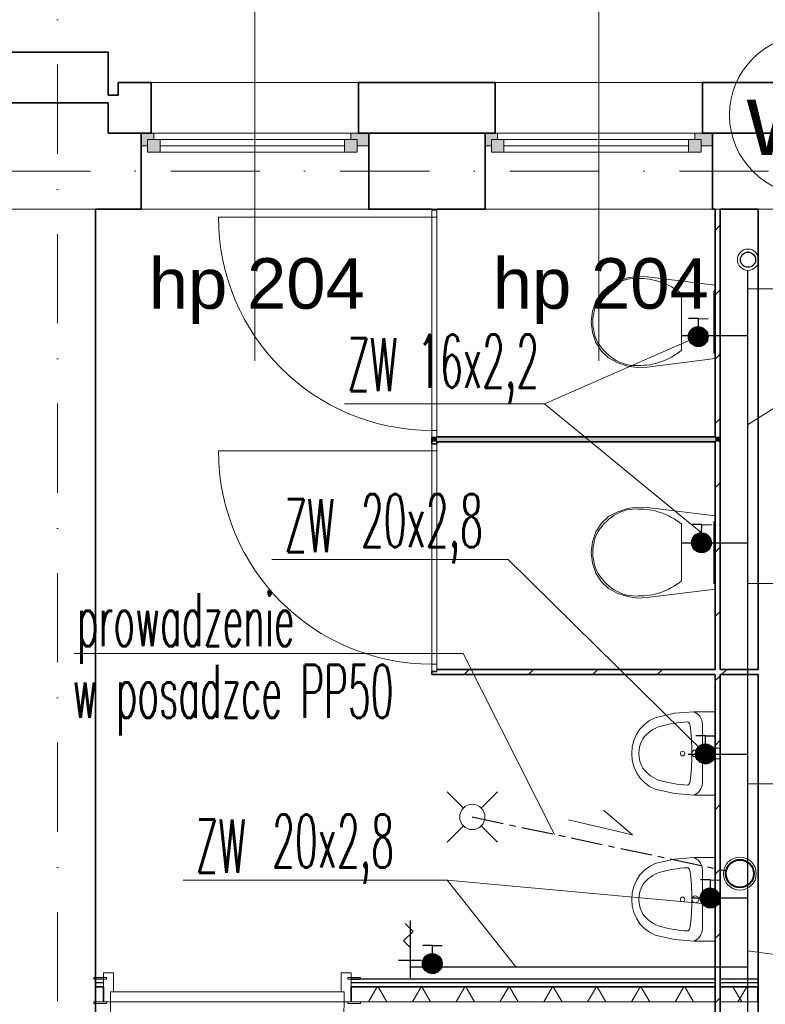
# Model space of a CAD drawing. Header units: millimetres. Extents: x -34676 to 172266, y 39940 to 476087.
# Tile 240 of 256: x 46791 to 49738, y 392596 to 396490. Entities that reach past the tile are written whole.
import ezdxf
from ezdxf.lldxf.tags import DXFTag

# ---------------------------------------------------------------- set-up
doc = ezdxf.new("R2010")
doc.units = ezdxf.units.MM
doc.header["$MEASUREMENT"] = 0
doc.linetypes.add('Kropki i Kreski', pattern=[6.702778, 3.527778, -1.763889, 0, -1.411111])
doc.linetypes.add('MITTE', pattern=[2, 1.25, -0.25, 0.25, -0.25])
for name, color, linetype in [('#IS_ armatura sanitar', 250, 'Continuous'), ('#podkład', 252, 'Continuous'), ('- A - ocieplenie', 7, 'Continuous'), ('2D - Ogólne', 7, 'Continuous'), ('BATERIA', 7, 'Continuous'), ('Drzwi Archicad', 7, 'Continuous'), ('IS_Text_Pion_Wodociag', 7, 'Continuous'), ('Konstrukcja - Siatka mod', 7, 'Continuous'), ('Konstrukcja - Stropy', 7, 'Continuous'), ('Konstrukcja - Ściany działowe', 7, 'Continuous'), ('Konstrukcja - Ściany nośne wew..P', 7, 'Continuous'), ('Konstrukcja - Ściany zewnętrzne', 7, 'Continuous'), ('Okna Archicada', 7, 'Continuous'), ('Wnętrze - Wyposażenie', 7, 'Continuous'), ('Znaczniki okien Archicada', 7, 'Continuous')]:
    doc.layers.add(name, color=color, linetype=linetype)
for name, color, linetype, lineweight in [('#ks', 34, 'Continuous', 30), ('#woda', 4, 'Continuous', 18), ('imp_dach_Nr_pióra__7', 7, 'Continuous', 9)]:
    doc.layers.add(name, color=color, linetype=linetype, lineweight=lineweight)
doc.layers.add('IS_Opisy_działek_Wodociag', color=7, linetype='SOLID', true_color=0x000000)
doc.layers.add('IS_Zimna_woda', color=5, linetype='SOLID', true_color=0x0000ff)
doc.styles.add('ROMANS', font='romans', dxfattribs={"width": 0.6})
doc.styles.get("Standard").update_dxf_attribs({"font": 'arial.ttf'})
doc.styles.add('STYL_AUTOMATYCZNY_1', font='arial.ttf')
tags = doc.linetypes.add('SOLID', pattern=[10, 10, 0]).pattern_tags.tags
tags[6:7] = [DXFTag(74, 4), DXFTag(75, 0), DXFTag(340, '0'), DXFTag(46, 0.0), DXFTag(50, 0.0), DXFTag(44, 0.0), DXFTag(45, 0.0)]
tags[4:5] = [DXFTag(74, 4), DXFTag(75, 0), DXFTag(340, '0'), DXFTag(46, 0.0), DXFTag(50, 0.0), DXFTag(44, 0.0), DXFTag(45, 0.0)]
pattern_1 = [(45, (-208051.03, 672090.37), (-127.27922, 127.27922), [])]
pattern_2 = [(0, (-208051.03, 672090.37), (0, 75), [0, -75])]
pattern_3 = [(45, (-208051.03, 462118.21), (-127.27922, 127.27922), [])]
pattern_4 = [(0, (-208051.03, 462118.21), (0, 75), [0, -75])]

# ---------------------------------------------------------------- blocks, each defined once
blk = doc.blocks.new('uyd')
at = {"layer": 'Konstrukcja - Ściany działowe', "linetype": 'Continuous', "lineweight": 13}
h = blk.add_hatch(dxfattribs=at)
h.set_pattern_fill('Bloczki_ceramiczne_0005', color=252, style=0, pattern_type=2)
h.set_pattern_definition(pattern_3)
h.paths.add_polyline_path([(49167.6, 184890.3), (49167.6, 185790.5), (49147.6, 185790.5), (49147.6, 184890.3)])
for points in [[(48027.6, 184870.3), (48047.6, 184870.3), (48047.6, 184887.1), (48027.6, 184887.1)], [(48047.6, 184870.3), (49147.6, 184870.3), (49147.6, 184890.3), (48047.6, 184890.3)], [(49147.6, 184890.3), (49147.6, 184870.3), (49167.6, 184870.3), (49167.6, 184890.3)]]:
    blk.add_hatch(color=252, dxfattribs=at).paths.add_polyline_path(points)
h = blk.add_hatch(dxfattribs=at)
h.set_pattern_fill('Bloczki_ceramiczne_0005', color=252, style=0, pattern_type=2)
h.set_pattern_definition(pattern_3)
h.paths.add_polyline_path([(49147.6, 184870.3), (49147.6, 183970.1), (49167.6, 183970.1), (49167.6, 184870.3)])
h = blk.add_hatch(dxfattribs=at)
h.set_pattern_fill('Bloczki_ceramiczne_0005', color=252, style=0, pattern_type=2)
h.set_pattern_definition(pattern_3)
h.paths.add_polyline_path([(48047.6, 183950.1), (49317.6, 183950.1), (49317.6, 183970.1), (48047.6, 183970.1)])
h = blk.add_hatch(dxfattribs=at)
h.set_pattern_fill('Bloczki_ceramiczne_0005', color=252, style=0, pattern_type=2)
h.set_pattern_definition(pattern_3)
h.paths.add_polyline_path([(49167.6, 182745.5), (49167.6, 183950.1), (49147.6, 183950.1), (49147.6, 182745.5)])
h = blk.add_hatch(dxfattribs=at)
h.set_pattern_fill('Gips_0005', color=252, style=0, pattern_type=2)
h.set_pattern_definition(pattern_4)
h.paths.add_polyline_path([(46697.6, 182745.5), (46697.6, 182730.5), (46728.6, 182730.5), (46728.6, 182745.5)])
h = blk.add_hatch(dxfattribs=at)
h.set_pattern_fill('Gips_0005', color=252, style=0, pattern_type=2)
h.set_pattern_definition(pattern_4)
h.paths.add_polyline_path([(47708.6, 182745.5), (47708.6, 182730.5), (49147.6, 182730.5), (49147.6, 182745.5)])
h = blk.add_hatch(dxfattribs=at)
h.set_pattern_fill('Bloczki_ceramiczne_0005', color=252, style=0, pattern_type=2)
h.set_pattern_definition(pattern_3)
h.paths.add_polyline_path([(49147.6, 182715.5), (49167.6, 182715.5), (49167.6, 182730.5), (49147.6, 182730.5)])
h = blk.add_hatch(dxfattribs=at)
h.set_pattern_fill('Izolacja_miękka_0005', color=252, style=0, pattern_type=2)
h.set_pattern_definition([(60, (-208051.03, 462118.21), (-129.90381, 75), []), (120, (-208051.03, 462118.21), (129.90381, 75), [])])
h.paths.add_polyline_path([(47708.6, 182715.5), (47708.6, 182655.5), (49147.6, 182655.5), (49147.6, 182715.5)])
h = blk.add_hatch(dxfattribs=at)
h.set_pattern_fill('Bloczki_ceramiczne_0005', color=252, style=0, pattern_type=2)
h.set_pattern_definition(pattern_3)
h.paths.add_polyline_path([(49147.6, 182655.5), (49167.6, 182655.5), (49167.6, 182715.5), (49147.6, 182715.5)])
h = blk.add_hatch(dxfattribs=at)
h.set_pattern_fill('Bloczki_ceramiczne_0005', color=252, style=0, pattern_type=2)
h.set_pattern_definition(pattern_3)
h.paths.add_polyline_path([(49167.6, 180840.5), (49167.6, 182655.5), (49147.6, 182655.5), (49147.6, 180840.5)])
at = {"layer": 'Okna Archicada', "linetype": 'Continuous', "lineweight": 13}
for points in [[(46877.6, 186040.5), (46902.6, 186040.5), (46902.6, 186065.5), (46927.6, 186065.5), (46927.6, 186090.5), (46877.6, 186090.5)], [(47777.6, 186090.5), (47707.6, 186090.5), (47707.6, 186065.5), (47732.6, 186065.5), (47732.6, 186040.5), (47777.6, 186040.5)], [(48237.6, 186040.5), (48262.6, 186040.5), (48262.6, 186065.5), (48287.6, 186065.5), (48287.6, 186090.5), (48237.6, 186090.5)], [(49137.6, 186090.5), (49067.6, 186090.5), (49067.6, 186065.5), (49092.6, 186065.5), (49092.6, 186040.5), (49137.6, 186040.5)], [(46902.6, 186015.5), (46952.6, 186015.5), (46952.6, 186065.5), (46902.6, 186065.5)], [(47732.6, 186065.5), (47682.6, 186065.5), (47682.6, 186015.5), (47732.6, 186015.5)], [(48262.6, 186015.5), (48312.6, 186015.5), (48312.6, 186065.5), (48262.6, 186065.5)], [(49092.6, 186065.5), (49042.6, 186065.5), (49042.6, 186015.5), (49092.6, 186015.5)]]:
    blk.add_hatch(color=252, dxfattribs=at).paths.add_polyline_path(points)
at = {"layer": '- A - ocieplenie', "color": 252, "linetype": 'Continuous', "lineweight": 35, "ltscale": 100}
for p, q in [((46917.6, 186140.5), (46917.6, 186290.5)), ((47737.6, 186140.5), (47737.6, 186290.5)), ((48277.6, 186140.5), (48277.6, 186290.5)), ((49097.6, 186140.5), (49097.6, 186290.5)), ((50017.6, 186290.5), (49097.6, 186290.5)), ((46917.6, 186090.5), (46917.6, 186140.5)), ((47737.6, 186090.5), (47737.6, 186140.5)), ((48277.6, 186090.5), (48277.6, 186140.5)), ((49097.6, 186090.5), (49097.6, 186140.5)), ((49097.6, 186090.5), (50017.6, 186090.5))]:
    blk.add_line(p, q, dxfattribs=at)
at = {"layer": '- A - ocieplenie', "color": 252, "linetype": 'Continuous', "lineweight": 35, "ltscale": 100, "flags": 128}
for points in [[(46747.6, 186410.5), (46347.6, 186410.5)], [(46747.6, 186240.5), (46747.6, 186410.5)], [(46787.6, 186290.5), (46787.6, 186240.5)], [(46917.6, 186290.5), (46787.6, 186290.5)], [(48277.6, 186290.5), (47737.6, 186290.5)], [(46747.6, 186240.5), (46787.6, 186240.5)], [(46347.6, 186210.5), (46747.6, 186210.5)], [(46747.6, 186210.5), (46747.6, 186090.5)], [(46747.6, 186090.5), (46917.6, 186090.5)], [(47737.6, 186090.5), (48277.6, 186090.5)]]:
    blk.add_lwpolyline(points, dxfattribs=at)
at = {"layer": '2D - Ogólne', "color": 252, "linetype": 'Continuous', "lineweight": 13, "ltscale": 100}
blk.add_line((47986.1, 182820.5), (47896.1, 182820.5), dxfattribs=at)
at = {"layer": '2D - Ogólne', "color": 252, "linetype": 'Continuous', "lineweight": 13, "ltscale": 100, "flags": 128}
blk.add_lwpolyline([(47941.1, 182750.5), (47941.1, 182800.5), (47941.1, 182870.5), (47915.2, 182896.3), (47952.9, 182934), (47921.9, 182964.9)], dxfattribs=at)
at = {"layer": 'Drzwi Archicad', "color": 252, "linetype": 'Continuous', "lineweight": 13, "ltscale": 100}
for p, q in [((48047.6, 185787.1), (48027.6, 185787.1)), ((48027.6, 185787.1), (48027.6, 185759.1)), ((48047.6, 185747.1), (48047.6, 185787.1)), ((48027.6, 185759.1), (47183.6, 185759.1)), ((48027.6, 185759.1), (48047.6, 185759.1)), ((48027.6, 184915.1), (48027.6, 185759.1)), ((48027.6, 185759.1), (48047.6, 185759.1)), ((48047.6, 185759.1), (48047.6, 185747.1)), ((48047.6, 185759.1), (48047.6, 184915.1)), ((48047.6, 184915.1), (48027.6, 184915.1)), ((48027.6, 184915.1), (48027.6, 184887.1)), ((48047.6, 184915.1), (48027.6, 184915.1)), ((48047.6, 184927.1), (48047.6, 184915.1)), ((48047.6, 184887.1), (48047.6, 184927.1)), ((48027.6, 184887.1), (48047.6, 184887.1)), ((48027.6, 184834.5), (47183.6, 184834.5)), ((48047.6, 184862.5), (48027.6, 184862.5)), ((48027.6, 184862.5), (48027.6, 184834.5)), ((48027.6, 184834.5), (48047.6, 184834.5)), ((48027.6, 183990.5), (48027.6, 184834.5)), ((48027.6, 184834.5), (48047.6, 184834.5)), ((48047.6, 184822.5), (48047.6, 184862.5)), ((48047.6, 184834.5), (48047.6, 184822.5)), ((48047.6, 184834.5), (48047.6, 183990.5)), ((48047.6, 183990.5), (48027.6, 183990.5)), ((48027.6, 183990.5), (48027.6, 183962.5)), ((48047.6, 183990.5), (48027.6, 183990.5)), ((48047.6, 184002.5), (48047.6, 183990.5)), ((48047.6, 183962.5), (48047.6, 184002.5)), ((48027.6, 183962.5), (48047.6, 183962.5)), ((46728.6, 182770.5), (46728.6, 182655.5)), ((46768.6, 182770.5), (46728.6, 182770.5)), ((46768.6, 182695.5), (46768.6, 182770.5)), ((47668.6, 182770.5), (47668.6, 182695.5)), ((47708.6, 182770.5), (47668.6, 182770.5)), ((47708.6, 182655.5), (47708.6, 182770.5)), ((46691.6, 182745.5), (46691.6, 182751.5)), ((46691.6, 182751.5), (46741.6, 182751.5)), ((46741.6, 182745.5), (46691.6, 182745.5)), ((46728.6, 182730.5), (46728.6, 182745.5)), ((46728.6, 182730.5), (46728.6, 182745.5)), ((46728.6, 182715.5), (46728.6, 182730.5)), ((46728.6, 182715.5), (46728.6, 182730.5)), ((46741.6, 182751.5), (46741.6, 182745.5)), ((47695.6, 182751.5), (47745.6, 182751.5)), ((47695.6, 182745.5), (47695.6, 182751.5)), ((47745.6, 182745.5), (47695.6, 182745.5)), ((47708.6, 182730.5), (47708.6, 182745.5)), ((47708.6, 182730.5), (47708.6, 182745.5)), ((47708.6, 182715.5), (47708.6, 182730.5)), ((47708.6, 182715.5), (47708.6, 182730.5)), ((47745.6, 182751.5), (47745.6, 182745.5)), ((46756.6, 182655.5), (46756.6, 182695.5)), ((46756.6, 182695.5), (46768.6, 182695.5)), ((46756.6, 182655.5), (46756.6, 182695.5)), ((46756.6, 182695.5), (47680.6, 182695.5)), ((47668.6, 182695.5), (47680.6, 182695.5)), ((47680.6, 182695.5), (47680.6, 182655.5)), ((47680.6, 182695.5), (47680.6, 182655.5)), ((46691.6, 182649.5), (46691.6, 182655.5)), ((46691.6, 182655.5), (46741.6, 182655.5)), ((46728.6, 182655.5), (46691.6, 182655.5)), ((46728.6, 182655.5), (46691.6, 182655.5)), ((46728.6, 182655.5), (46756.6, 182655.5)), ((46741.6, 182655.5), (46741.6, 182649.5)), ((46756.6, 182655.5), (46756.6, 181731.5)), ((47680.6, 182655.5), (46756.6, 182655.5)), ((47680.6, 182655.5), (47708.6, 182655.5)), ((47695.6, 182655.5), (47745.6, 182655.5)), ((47695.6, 182649.5), (47695.6, 182655.5)), ((47708.6, 182655.5), (47745.6, 182655.5)), ((47708.6, 182655.5), (47745.6, 182655.5)), ((47745.6, 182655.5), (47745.6, 182649.5)), ((46741.6, 182649.5), (46691.6, 182649.5)), ((47745.6, 182649.5), (47695.6, 182649.5))]:
    blk.add_line(p, q, dxfattribs=at)
at = {"layer": 'Drzwi Archicad', "color": 252, "linetype": 'Continuous', "lineweight": 35, "ltscale": 100}
for p, q in [((48027.6, 185787.1), (48047.6, 185787.1)), ((48027.6, 185787.1), (48047.6, 185787.1)), ((48027.6, 184887.1), (48047.6, 184887.1)), ((48027.6, 184887.1), (48047.6, 184887.1)), ((48027.6, 184862.5), (48047.6, 184862.5)), ((48027.6, 184862.5), (48047.6, 184862.5)), ((48027.6, 183962.5), (48047.6, 183962.5)), ((48027.6, 183962.5), (48047.6, 183962.5)), ((46728.6, 182655.5), (46728.6, 182715.5)), ((46728.6, 182655.5), (46728.6, 182715.5)), ((47708.6, 182655.5), (47708.6, 182715.5)), ((47708.6, 182655.5), (47708.6, 182715.5))]:
    blk.add_line(p, q, dxfattribs=at)
at = {"layer": 'Drzwi Archicad', "color": 252, "linetype": 'Continuous', "lineweight": 25, "ltscale": 100}
for p, q in [((46728.6, 182745.5), (46691.6, 182745.5)), ((46728.6, 182745.5), (46691.6, 182745.5)), ((47708.6, 182745.5), (47745.6, 182745.5)), ((47708.6, 182745.5), (47745.6, 182745.5))]:
    blk.add_line(p, q, dxfattribs=at)
at = {"layer": 'Drzwi Archicad', "color": 252, "linetype": 'Continuous', "lineweight": 13, "ltscale": 100}
for centre, radius, start, end in [((48027.6, 185759.1), 844, 180, 270), ((48027.6, 184834.5), 844, 180, 270), ((46756.6, 182655.5), 924, 270, 0)]:
    blk.add_arc(centre, radius, start, end, dxfattribs=at)
at = {"layer": 'Konstrukcja - Siatka mod', "color": 252, "linetype": 'Kropki i Kreski', "lineweight": 13, "ltscale": 100}
for p, q in [((46547.6, 171931.6), (46547.6, 188896.4)), ((20180, 185940.5), (49624.6, 185940.5))]:
    blk.add_line(p, q, dxfattribs=at)
at = {"layer": 'Konstrukcja - Stropy', "color": 252, "linetype": 'Continuous', "lineweight": 13, "ltscale": 100}
blk.add_line((49667.6, 185790.5), (22627.6, 185790.5), dxfattribs=at)
at = {"layer": 'Konstrukcja - Ściany działowe', "color": 252, "linetype": 'Continuous', "lineweight": 35, "ltscale": 100}
for p, q in [((48027.6, 185787.1), (48047.6, 185787.1)), ((48027.6, 184887.1), (48047.6, 184887.1)), ((48027.6, 184887.1), (48027.6, 184870.3)), ((49167.6, 184870.3), (49167.6, 184890.3)), ((48027.6, 184862.5), (48047.6, 184862.5)), ((48027.6, 183962.5), (48047.6, 183962.5)), ((49317.6, 183970.1), (49167.6, 183970.1)), ((49167.6, 183950.1), (49317.6, 183950.1)), ((49147.6, 182745.5), (49147.6, 182730.5)), ((49147.6, 182745.5), (49147.6, 182730.5)), ((49147.6, 182730.5), (49147.6, 182715.5)), ((49147.6, 182730.5), (49147.6, 182715.5)), ((49167.6, 182730.5), (49167.6, 182745.5)), ((49167.6, 182730.5), (49167.6, 182745.5)), ((49167.6, 182715.5), (49167.6, 182730.5)), ((49167.6, 182715.5), (49167.6, 182730.5)), ((46728.6, 182715.5), (46697.6, 182715.5)), ((46728.6, 182655.5), (46728.6, 182715.5)), ((49147.6, 182715.5), (47708.6, 182715.5)), ((47708.6, 182655.5), (47708.6, 182715.5)), ((49147.6, 182715.5), (49147.6, 182655.5)), ((49147.6, 182715.5), (49147.6, 182655.5)), ((49167.6, 182655.5), (49167.6, 182715.5)), ((49316.5, 182715.5), (49167.6, 182715.5)), ((49167.6, 182655.5), (49167.6, 182715.5)), ((49316.5, 182715.5), (49316.5, 182655.5))]:
    blk.add_line(p, q, dxfattribs=at)
at = {"layer": 'Konstrukcja - Ściany działowe', "color": 252, "linetype": 'Continuous', "lineweight": 25, "ltscale": 100}
for p, q in [((46728.6, 182745.5), (46691.6, 182745.5)), ((46728.6, 182730.5), (46697.6, 182730.5)), ((47708.6, 182745.5), (47745.6, 182745.5)), ((49147.6, 182730.5), (47708.6, 182730.5)), ((49316.5, 182745.5), (49167.6, 182745.5)), ((49316.5, 182730.5), (49167.6, 182730.5))]:
    blk.add_line(p, q, dxfattribs=at)
at = {"layer": 'Konstrukcja - Ściany działowe', "color": 252, "linetype": 'Continuous', "lineweight": 13, "ltscale": 100}
for p, q in [((46728.6, 182730.5), (46728.6, 182745.5)), ((46728.6, 182715.5), (46728.6, 182730.5)), ((47708.6, 182730.5), (47708.6, 182745.5)), ((47708.6, 182715.5), (47708.6, 182730.5)), ((49316.5, 182745.5), (49316.5, 182730.5)), ((49316.5, 182730.5), (49316.5, 182715.5)), ((46728.6, 182655.5), (46691.6, 182655.5)), ((47708.6, 182655.5), (47745.6, 182655.5)), ((49167.6, 182655.5), (49316.5, 182655.5))]:
    blk.add_line(p, q, dxfattribs=at)
at = {"layer": 'Konstrukcja - Ściany działowe', "color": 252, "linetype": 'Continuous', "lineweight": 13}
for p, q in [((49199, 182743.2), (49199, 182743.2)), ((49274, 182743.2), (49274, 182743.2)), ((49252.5, 182655.5), (49217.8, 182715.5)), ((49237.8, 182655.5), (49272.4, 182715.5))]:
    blk.add_line(p, q, dxfattribs=at)
at = {"layer": 'Konstrukcja - Ściany działowe', "color": 252, "linetype": 'Continuous', "lineweight": 35, "ltscale": 100, "flags": 128}
for points in [[(48027.6, 185790.5), (48027.6, 185787.1)], [(48047.6, 185787.1), (48047.6, 185790.5)], [(49147.6, 185790.5), (49147.6, 184890.3)], [(49167.6, 183970.1), (49167.6, 185790.5)], [(48027.6, 184887.1), (48027.6, 184862.5)], [(49147.6, 184890.3), (48047.6, 184890.3)], [(48047.6, 184862.5), (48047.6, 184870.3)], [(48047.6, 184870.3), (49147.6, 184870.3)], [(49147.6, 184870.3), (49147.6, 183970.1)], [(48027.6, 183962.5), (48027.6, 183950.1)], [(48027.6, 183950.1), (48047.6, 183950.1)], [(49147.6, 183970.1), (48047.6, 183970.1)], [(48047.6, 183950.1), (49147.6, 183950.1)], [(49147.6, 183950.1), (49147.6, 182745.5)], [(49167.6, 182745.5), (49167.6, 183950.1)], [(46697.6, 182715.5), (46697.6, 182655.5)], [(49147.6, 182655.5), (49147.6, 180840.5)], [(49167.6, 180840.5), (49167.6, 182655.5)]]:
    blk.add_lwpolyline(points, dxfattribs=at)
at = {"layer": 'Konstrukcja - Ściany działowe', "color": 252, "linetype": 'Continuous', "lineweight": 25, "ltscale": 100, "flags": 128}
for points in [[(46728.6, 182745.5), (46697.6, 182745.5)], [(49147.6, 182745.5), (47708.6, 182745.5)]]:
    blk.add_lwpolyline(points, dxfattribs=at)
at = {"layer": 'Konstrukcja - Ściany działowe', "color": 252, "linetype": 'Continuous', "lineweight": 13, "ltscale": 100, "flags": 128}
for points in [[(46697.6, 182745.5), (46697.6, 182730.5)], [(46697.6, 182730.5), (46697.6, 182715.5)], [(46697.6, 182655.5), (46728.6, 182655.5)], [(47708.6, 182655.5), (49147.6, 182655.5)]]:
    blk.add_lwpolyline(points, dxfattribs=at)
at = {"layer": 'Konstrukcja - Ściany nośne wew..P', "color": 252, "linetype": 'Continuous', "lineweight": 35, "ltscale": 100, "flags": 128}
blk.add_lwpolyline([(46697.6, 180840.5), (46697.6, 185790.5)], dxfattribs=at)
at = {"layer": 'Konstrukcja - Ściany zewnętrzne', "color": 252, "linetype": 'Continuous', "lineweight": 35, "ltscale": 100}
for p, q in [((46877.6, 186090.5), (46877.6, 186040.5)), ((47777.6, 186090.5), (47777.6, 186040.5)), ((48237.6, 186090.5), (48237.6, 186040.5)), ((49137.6, 186090.5), (49137.6, 186040.5)), ((49317.6, 186090.5), (49137.6, 186090.5)), ((49417.6, 186090.5), (49317.6, 186090.5)), ((46877.6, 186040.5), (46877.6, 185790.5)), ((47777.6, 186040.5), (47777.6, 185790.5)), ((48237.6, 186040.5), (48237.6, 185790.5)), ((49137.6, 186040.5), (49137.6, 185790.5)), ((49167.6, 185790.5), (49317.6, 185790.5)), ((49317.6, 185790.5), (49317.6, 183970.1)), ((49317.6, 183950.1), (49317.6, 180840.5))]:
    blk.add_line(p, q, dxfattribs=at)
at = {"layer": 'Konstrukcja - Ściany zewnętrzne', "color": 252, "linetype": 'Continuous', "lineweight": 13, "ltscale": 100, "flags": 128}
blk.add_lwpolyline([(46747.6, 186090.5), (46747.6, 186210.5), (46347.6, 186210.5), (46347.6, 186090.5)], dxfattribs=at)
at = {"layer": 'Konstrukcja - Ściany zewnętrzne', "color": 252, "linetype": 'Continuous', "lineweight": 35, "ltscale": 100, "flags": 128}
for points in [[(46877.6, 186090.5), (46747.6, 186090.5)], [(48237.6, 186090.5), (47777.6, 186090.5)], [(46697.6, 185790.5), (46877.6, 185790.5)], [(47777.6, 185790.5), (48027.6, 185790.5)], [(48047.6, 185790.5), (48237.6, 185790.5)], [(49137.6, 185790.5), (49147.6, 185790.5)]]:
    blk.add_lwpolyline(points, dxfattribs=at)
at = {"layer": 'Okna Archicada', "color": 252, "linetype": 'Continuous', "lineweight": 13, "ltscale": 100}
for p, q in [((47737.6, 186290.5), (46917.6, 186290.5)), ((49097.6, 186290.5), (48277.6, 186290.5)), ((47737.6, 186090.5), (46917.6, 186090.5)), ((47707.6, 186090.5), (46927.6, 186090.5)), ((49097.6, 186090.5), (48277.6, 186090.5)), ((49067.6, 186090.5), (48287.6, 186090.5)), ((46952.6, 186015.5), (47682.6, 186015.5)), ((48312.6, 186015.5), (49042.6, 186015.5))]:
    blk.add_line(p, q, dxfattribs=at)
at = {"layer": 'Okna Archicada', "color": 252, "linetype": 'Continuous', "lineweight": 35, "ltscale": 100}
for p, q in [((46917.6, 186140.5), (46917.6, 186290.5)), ((47737.6, 186140.5), (47737.6, 186290.5)), ((48277.6, 186140.5), (48277.6, 186290.5)), ((49097.6, 186140.5), (49097.6, 186290.5)), ((46917.6, 186090.5), (46917.6, 186140.5)), ((47737.6, 186090.5), (47737.6, 186140.5)), ((48277.6, 186090.5), (48277.6, 186140.5)), ((49097.6, 186090.5), (49097.6, 186140.5)), ((46877.6, 186090.5), (46877.6, 186040.5)), ((46877.6, 186090.5), (46877.6, 186040.5)), ((47777.6, 186090.5), (47777.6, 186040.5)), ((47777.6, 186090.5), (47777.6, 186040.5)), ((48237.6, 186090.5), (48237.6, 186040.5)), ((48237.6, 186090.5), (48237.6, 186040.5)), ((49137.6, 186090.5), (49137.6, 186040.5)), ((49137.6, 186090.5), (49137.6, 186040.5)), ((46877.6, 186040.5), (46877.6, 185790.5)), ((47777.6, 186040.5), (47777.6, 185790.5)), ((48237.6, 186040.5), (48237.6, 185790.5)), ((49137.6, 186040.5), (49137.6, 185790.5))]:
    blk.add_line(p, q, dxfattribs=at)
at = {"layer": 'Okna Archicada', "color": 252, "linetype": 'Continuous', "lineweight": 18, "ltscale": 100}
for p, q in [((46877.6, 186090.5), (47777.6, 186090.5)), ((48237.6, 186090.5), (49137.6, 186090.5)), ((46877.6, 185790.5), (47777.6, 185790.5)), ((48237.6, 185790.5), (49137.6, 185790.5))]:
    blk.add_line(p, q, dxfattribs=at)
at = {"layer": 'Okna Archicada', "color": 252, "linetype": 'Continuous', "lineweight": 20, "ltscale": 100}
for p, q in [((46927.6, 186090.5), (46877.6, 186090.5)), ((46927.6, 186065.5), (46927.6, 186090.5)), ((47777.6, 186090.5), (47707.6, 186090.5)), ((47707.6, 186090.5), (47707.6, 186065.5)), ((48287.6, 186090.5), (48237.6, 186090.5)), ((48287.6, 186065.5), (48287.6, 186090.5)), ((49137.6, 186090.5), (49067.6, 186090.5)), ((49067.6, 186090.5), (49067.6, 186065.5)), ((46877.6, 186040.5), (46902.6, 186040.5)), ((46902.6, 186040.5), (46902.6, 186065.5)), ((46902.6, 186065.5), (46927.6, 186065.5)), ((46952.6, 186065.5), (46902.6, 186065.5)), ((46902.6, 186065.5), (46902.6, 186015.5)), ((46952.6, 186015.5), (46952.6, 186065.5)), ((47682.6, 186065.5), (46952.6, 186065.5)), ((46952.6, 186040.5), (47682.6, 186040.5)), ((47732.6, 186065.5), (47682.6, 186065.5)), ((47682.6, 186065.5), (47682.6, 186015.5)), ((47707.6, 186065.5), (47732.6, 186065.5)), ((47732.6, 186065.5), (47732.6, 186040.5)), ((47732.6, 186015.5), (47732.6, 186065.5)), ((47732.6, 186040.5), (47777.6, 186040.5)), ((48237.6, 186040.5), (48262.6, 186040.5)), ((48262.6, 186040.5), (48262.6, 186065.5)), ((48262.6, 186065.5), (48287.6, 186065.5)), ((48312.6, 186065.5), (48262.6, 186065.5)), ((48262.6, 186065.5), (48262.6, 186015.5)), ((48312.6, 186015.5), (48312.6, 186065.5)), ((49042.6, 186065.5), (48312.6, 186065.5)), ((48312.6, 186040.5), (49042.6, 186040.5)), ((49092.6, 186065.5), (49042.6, 186065.5)), ((49042.6, 186065.5), (49042.6, 186015.5)), ((49067.6, 186065.5), (49092.6, 186065.5)), ((49092.6, 186065.5), (49092.6, 186040.5)), ((49092.6, 186015.5), (49092.6, 186065.5)), ((49092.6, 186040.5), (49137.6, 186040.5)), ((46902.6, 186015.5), (46952.6, 186015.5)), ((46952.6, 186015.5), (47682.6, 186015.5)), ((47682.6, 186015.5), (47732.6, 186015.5)), ((48262.6, 186015.5), (48312.6, 186015.5)), ((48312.6, 186015.5), (49042.6, 186015.5)), ((49042.6, 186015.5), (49092.6, 186015.5))]:
    blk.add_line(p, q, dxfattribs=at)
at = {"layer": 'Wnętrze - Wyposażenie', "color": 252, "linetype": 'Continuous', "lineweight": 13, "ltscale": 100}
for p, q in [((49015.1, 185456.1), (49015.1, 185344.1)), ((49015.1, 185344.1), (49015.1, 185232)), ((49015.1, 184544.4), (49015.1, 184432.4)), ((49015.1, 184432.4), (49015.1, 184320.3)), ((49097.4, 183522.8), (49097.4, 183752.7)), ((48152.1, 183421.9), (48087.4, 183486.6)), ((48222.8, 183421.9), (48287.4, 183486.6)), ((48152.1, 183351.2), (48087.4, 183286.6)), ((48222.8, 183351.2), (48287.4, 183286.6)), ((49097.4, 182946), (49097.4, 183175.9))]:
    blk.add_line(p, q, dxfattribs=at)
at = {"layer": 'Wnętrze - Wyposażenie', "color": 252, "linetype": 'Continuous', "lineweight": 13, "ltscale": 100, "flags": 128}
for points in [[(48800.4, 185169.8), (48762.3, 185182.6), (48726.4, 185202.1), (48697.9, 185228.5), (48676.1, 185262.5), (48662.3, 185301.9), (48657.6, 185344.1), (48662.3, 185386.3), (48676.1, 185425.7), (48697.9, 185459.7), (48726.4, 185486), (48762.3, 185505.6), (48800.4, 185518.4), (48839.7, 185524), (48879.3, 185522.4), (49147.6, 185489.1), (49147.6, 185199.1), (48879.3, 185165.8), (48839.7, 185164.2)], [(49147.6, 185467.1), (49147.6, 185221.1), (49142.6, 185221.1), (49142.6, 185467.1)], [(48800.4, 184258.1), (48762.3, 184270.9), (48726.4, 184290.4), (48697.9, 184316.8), (48676.1, 184350.8), (48662.3, 184390.2), (48657.6, 184432.4), (48662.3, 184474.6), (48676.1, 184514), (48697.9, 184548), (48726.4, 184574.3), (48762.3, 184593.9), (48800.4, 184606.7), (48839.7, 184612.3), (48879.3, 184610.7), (49147.6, 184577.4), (49147.6, 184287.4), (48879.3, 184254.1), (48839.7, 184252.5)], [(49147.6, 184555.4), (49147.6, 184309.4), (49142.6, 184309.4), (49142.6, 184555.4)], [(48909.8, 183496.6), (48986.4, 183478.8), (49064.6, 183472.7), (49147.6, 183472.7), (49147.6, 183802.7), (49064.6, 183802.7), (48986.4, 183796.7), (48909.8, 183778.8), (48887.6, 183767.8), (48867.6, 183752.8), (48850.3, 183734.3), (48836.3, 183712.9), (48826, 183689.1), (48819.7, 183663.8), (48817.6, 183637.7), (48819.7, 183611.7), (48826, 183586.4), (48836.3, 183562.6), (48850.3, 183541.2), (48867.6, 183522.7), (48887.6, 183507.7)], [(49147.6, 183658.7), (49147.6, 183616.7), (49167.6, 183616.7), (49167.6, 183658.7)], [(48909.8, 182919.8), (48986.4, 182901.9), (49064.6, 182895.9), (49147.6, 182895.9), (49147.6, 183225.9), (49064.6, 183225.9), (48986.4, 183219.9), (48909.8, 183202), (48887.6, 183191), (48867.6, 183176), (48850.3, 183157.5), (48836.3, 183136), (48826, 183112.3), (48819.7, 183087), (48817.6, 183060.9), (48819.7, 183034.8), (48826, 183009.5), (48836.3, 182985.8), (48850.3, 182964.4), (48867.6, 182945.9), (48887.6, 182930.9)], [(49147.6, 183081.9), (49147.6, 183039.9), (49167.6, 183039.9), (49167.6, 183081.9)]]:
    blk.add_lwpolyline(points, close=True, dxfattribs=at)
for points in [[(49069.1, 183624.2, 1), (49069.1, 183651.2, 1)], [(48237.4, 183386.6, 1), (48137.4, 183386.6, 1)], [(49069.1, 183047.4, 1), (49069.1, 183074.4, 1)]]:
    blk.add_lwpolyline(points, format="xyb", close=True, dxfattribs=at)
at = {"layer": 'Wnętrze - Wyposażenie', "color": 252, "linetype": 'Continuous', "lineweight": 13, "ltscale": 100}
for centre, major_axis, ratio, start_param, end_param in [((48831.9, 185252.1), (0, 264.2), 0.744822, 6.227458, 7.128046), ((48850.5, 185078.6), (0, 437.4), 0.744822, 5.753783, 6.306803), ((48770.3, 185343.3), (0, 142.5), 0.744822, 0.938292, 1.564935), ((48770.3, 185344.9), (0, 142.5), 0.744822, 1.576657, 2.203301), ((48831.9, 185436.1), (0, 264.2), 0.744822, 2.296735, 3.197324), ((48850.5, 185609.6), (0, 437.4), 0.744822, 3.117977, 3.670997), ((48831.9, 184340.4), (0, 264.2), 0.744822, 6.227458, 7.128046), ((48850.5, 184166.9), (0, 437.4), 0.744822, 5.753783, 6.306803), ((48770.3, 184431.6), (0, 142.5), 0.744822, 0.938292, 1.564935), ((48770.3, 184433.2), (0, 142.5), 0.744822, 1.576657, 2.203301), ((48831.9, 184524.4), (0, 264.2), 0.744822, 2.296735, 3.197324), ((48850.5, 184697.9), (0, 437.4), 0.744822, 3.117977, 3.670997), ((49049.7, 183752.7), (0, 51.3), 0.93164, 4.712389, 6.061397), ((48966.3, 183608.2), (0, 142.3), 0.93164, 0.281267, 0.907188), ((49064.1, 183197.8), (0, 565.8), 0.93164, 0.051883, 0.258047), ((49035.7, 183749.6), (0, 13.3), 0.93164, 4.895254, 6.197388), ((48304.6, 183637.7), (0, 806), 0.93164, 4.570129, 4.854649), ((48945, 183637.7), (0, 106.5), 0.93164, 0.993922, 2.14767), ((48966.3, 183667.3), (0, 142.3), 0.93164, 2.234405, 2.860325), ((49064.1, 184077.7), (0, 565.8), 0.93164, 2.883545, 3.089709), ((49035.7, 183525.9), (0, 13.3), 0.93164, 3.22739, 4.529524), ((49049.7, 183522.8), (0, 51.3), 0.93164, 3.363381, 4.712389), ((49049.7, 183175.9), (0, 51.3), 0.93164, 4.712389, 6.061397), ((48966.3, 183031.3), (0, 142.3), 0.93164, 0.281267, 0.907188), ((49064.1, 182621), (0, 565.8), 0.93164, 0.051883, 0.258047), ((49035.7, 183172.8), (0, 13.3), 0.93164, 4.895254, 6.197388), ((48304.6, 183060.9), (0, 806), 0.93164, 4.570129, 4.854649), ((48945, 183060.9), (0, 106.5), 0.93164, 0.993922, 2.14767), ((48966.3, 183090.5), (0, 142.3), 0.93164, 2.234405, 2.860325), ((49064.1, 183500.9), (0, 565.8), 0.93164, 2.883545, 3.089709), ((49035.7, 182949.1), (0, 13.3), 0.93164, 3.22739, 4.529524), ((49049.7, 182946), (0, 51.3), 0.93164, 3.363381, 4.712389)]:
    blk.add_ellipse(centre, major_axis=major_axis, ratio=ratio, start_param=start_param, end_param=end_param, dxfattribs=at)
for centre in [(49018.5, 183637.3), (49018.5, 183060.5)]:
    blk.add_ellipse(centre, major_axis=(0, 9.26), ratio=0.93164, dxfattribs=at)
at = {"layer": 'Znaczniki okien Archicada', "color": 252, "linetype": 'Continuous', "lineweight": 13, "ltscale": 100}
for p, q in [((47327.6, 187133.3), (47327.6, 185190.5)), ((48687.6, 187133.3), (48687.6, 185190.5))]:
    blk.add_line(p, q, dxfattribs=at)
at = {"layer": 'Znaczniki okien Archicada', "color": 252, "linetype": 'Continuous', "lineweight": 15, "char_height": 200, "attachment_point": 7, "style": 'STYL_AUTOMATYCZNY_1'}
for insert in [(46908.1, 185336), (48268.1, 185336)]:
    blk.add_mtext('\\A1;{\\pql;\\pt0;\\fArial|b0|i0|c238|p0;\\W1.000000;hp 204\\fArial|b0|i0|c238|p0;\\W1.000000;\\A1{\\H.66x;\\S^  ;}\\fArial|b0|i0|c238|p0;\\W1.000000;\\fArial|b0|i0|c238|p0;\\W1.000000;}', dxfattribs=dict(at, insert=insert))
blk = doc.blocks.new('GHD')
at = {"layer": 'BATERIA', "lineweight": 30}
h = blk.add_hatch(dxfattribs=at)
h.set_pattern_fill('ANSI31')
h.set_pattern_definition([(45, (0, 0), (-0.088388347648, 0.088388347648), [])])
edge = h.paths.add_edge_path()
edge.add_arc((1097570.7, -765614.1), 39.1, 0, 360)
at = {"layer": 'BATERIA', "color": 7, "lineweight": 30}
for p, q in [((1097571.6, -765542.6), (1097532.8, -765542.1)), ((1097571.2, -765575.1), (1097571.6, -765542.6)), ((1097571.6, -765542.6), (1097610.4, -765543.1))]:
    blk.add_line(p, q, dxfattribs=at)
blk.add_circle((1097570.7, -765614.1), 39.1, dxfattribs=at)

msp = doc.modelspace()

# ---------------------------------------------------------------- block references
at = {"layer": '#podkład'}
msp.add_blockref('uyd', (392.7, 209950.3), dxfattribs=at)

# ---------------------------------------------------------------- next in the draw order: hatches: boundary and pattern name
at = {"layer": 'Konstrukcja - Ściany działowe', "linetype": 'Continuous', "lineweight": 13}
h = msp.add_hatch(dxfattribs=at)
h.set_pattern_fill('Bloczki_ceramiczne_0002', style=0, pattern_type=2)
h.set_pattern_definition(pattern_1)
h.paths.add_polyline_path([(48047.6, 395762.1), (48027.6, 395762.1), (48027.6, 395755.7), (48047.6, 395755.7)])
h = msp.add_hatch(dxfattribs=at)
h.set_pattern_fill('Bloczki_ceramiczne_0002', style=0, pattern_type=2)
h.set_pattern_definition(pattern_1)
h.paths.add_polyline_path([(48027.6, 394855.7), (48027.6, 394852), (48047.6, 394852), (48047.6, 394855.7)])
h = msp.add_hatch(dxfattribs=at)
h.set_pattern_fill('Bloczki_ceramiczne_0002', style=0, pattern_type=2)
h.set_pattern_definition(pattern_1)
h.paths.add_polyline_path([(48047.6, 393952), (48027.6, 393952), (48027.6, 393914.3), (48047.6, 393914.3)])
h = msp.add_hatch(dxfattribs=at)
h.set_pattern_fill('Gips_0002', style=0, pattern_type=2)
h.set_pattern_definition(pattern_2)
h.paths.add_polyline_path([(47708, 393047.6), (47708, 393022.6), (48027.6, 393022.6), (48027.6, 393047.6)])
h = msp.add_hatch(dxfattribs=at)
h.set_pattern_fill('Bloczki_ceramiczne_0002', style=0, pattern_type=2)
h.set_pattern_definition(pattern_1)
h.paths.add_polyline_path([(48027.6, 393022.6), (48047.6, 393022.6), (48047.6, 393047.6), (48027.6, 393047.6)])
h = msp.add_hatch(dxfattribs=at)
h.set_pattern_fill('Gips_0002', style=0, pattern_type=2)
h.set_pattern_definition(pattern_2)
h.paths.add_polyline_path([(48047.6, 393022.6), (49147.6, 393022.6), (49147.6, 393047.6), (48047.6, 393047.6)])
h = msp.add_hatch(dxfattribs=at)
h.set_pattern_fill('Bloczki_ceramiczne_0002', style=0, pattern_type=2)
h.set_pattern_definition(pattern_1)
h.paths.add_polyline_path([(49147.6, 393022.6), (49167.6, 393022.6), (49167.6, 393047.6), (49147.6, 393047.6)])
h = msp.add_hatch(dxfattribs=at)
h.set_pattern_fill('Gips_0002', style=0, pattern_type=2)
h.set_pattern_definition(pattern_2)
h.paths.add_polyline_path([(49167.6, 393022.6), (49315.9, 393022.6), (49315.9, 393047.6), (49167.6, 393047.6)])
h = msp.add_hatch(dxfattribs=at)
h.set_pattern_fill('Bloczki_ceramiczne_0002', style=0, pattern_type=2)
h.set_pattern_definition(pattern_1)
h.paths.add_polyline_path([(48027.6, 392922.6), (48047.6, 392922.6), (48047.6, 393022.6), (48027.6, 393022.6)])
h = msp.add_hatch(dxfattribs=at)
h.set_pattern_fill('Gips_0002', style=0, pattern_type=2)
h.set_pattern_definition(pattern_2)
h.paths.add_polyline_path([(47708, 392922.6), (47708, 392897.6), (48027.6, 392897.6), (48027.6, 392922.6)])
h = msp.add_hatch(dxfattribs=at)
h.set_pattern_fill('Bloczki_ceramiczne_0002', style=0, pattern_type=2)
h.set_pattern_definition(pattern_1)
h.paths.add_polyline_path([(48027.6, 392897.6), (48047.6, 392897.6), (48047.6, 392922.6), (48027.6, 392922.6)])
h = msp.add_hatch(dxfattribs=at)
h.set_pattern_fill('Gips_0002', style=0, pattern_type=2)
h.set_pattern_definition(pattern_2)
h.paths.add_polyline_path([(48047.6, 392897.6), (49147.6, 392897.6), (49147.6, 392922.6), (48047.6, 392922.6)])
h = msp.add_hatch(dxfattribs=at)
h.set_pattern_fill('Bloczki_ceramiczne_0002', style=0, pattern_type=2)
h.set_pattern_definition(pattern_1)
h.paths.add_polyline_path([(49147.6, 392897.6), (49167.6, 392897.6), (49167.6, 392922.6), (49147.6, 392922.6)])
h = msp.add_hatch(dxfattribs=at)
h.set_pattern_fill('Gips_0002', style=0, pattern_type=2)
h.set_pattern_definition(pattern_2)
h.paths.add_polyline_path([(49167.6, 392897.6), (49315.9, 392897.6), (49315.9, 392922.6), (49167.6, 392922.6)])

# ---------------------------------------------------------------- next in the draw order: linework, layer by layer
at = {"layer": '#IS_ armatura sanitar', "lineweight": 30}
for p, q in [((48334, 392927.6), (48333.8, 392700.8)), ((48288.8, 392770.8), (48378.8, 392770.8))]:
    msp.add_line(p, q, dxfattribs=at)
at = {"layer": '#ks', "color": 34, "linetype": 'MITTE', "lineweight": 30, "ltscale": 100}
msp.add_line((48580.1, 393336.9), (49584.1, 393124.3), dxfattribs=at)
at = {"layer": '#ks', "color": 34, "lineweight": 0}
msp.add_circle((49637.9, 393112.9), 65, dxfattribs=at)
at = {"layer": '#ks', "color": 34, "lineweight": 40}
msp.add_circle((49637.9, 393112.9), 55, dxfattribs=at)
at = {"layer": '#woda', "color": 4, "lineweight": 5}
msp.add_circle((49670.2, 395540.5), 42, dxfattribs=at)
at = {"layer": '#woda', "color": 4, "lineweight": 30}
msp.add_circle((49670.2, 395540.5), 30, dxfattribs=at)
at = {"layer": 'IS_Opisy_działek_Wodociag', "color": 7, "lineweight": 13, "ltscale": 10}
for p, q in [((49667.5, 395425.4), (51685.7, 395425.4)), ((50520, 395425.4), (49667.5, 394888.2)), ((48865.1, 394970.2), (49473.4, 395236.3)), ((48074.9, 394970.2), (48865.1, 394970.2)), ((48865.1, 394970.2), (49486.7, 394460.4)), ((48721.2, 394355), (47787.7, 394355)), ((48721.2, 394355), (49501.6, 393586.3)), ((49667.5, 394259.7), (51836.4, 394259.7)), ((47005.4, 393983.7), (48543.5, 393983.7)), ((48904.8, 393268.2), (48543.5, 393983.7)), ((49667.5, 393467.3), (51792.9, 393467.3)), ((49213.2, 393266.7), (49098.5, 393363.4)), ((48960, 393325.6), (49213.2, 393266.7)), ((48480.4, 393087.6), (47436.5, 393087.6)), ((48480.4, 393087.6), (48752.1, 392744.2)), ((49534.3, 392990.3), (48480.4, 393087.6)), ((49667.5, 392807.1), (50737.5, 392664.5))]:
    msp.add_line(p, q, dxfattribs=at)
at = {"layer": 'IS_Text_Pion_Wodociag', "color": 7, "linetype": 'SOLID', "lineweight": 18, "ltscale": 10}
msp.add_ellipse((49920.5, 396113.1), major_axis=(324, 0), ratio=0.983333, dxfattribs=at)
at = {"layer": 'IS_Zimna_woda', "color": 4, "lineweight": 30, "ltscale": 10}
for p, q in [((49667.5, 395498.6), (49667.5, 391317.1)), ((49667.5, 395498.6), (49667.5, 391191.7)), ((49410.3, 395241.2), (49667.5, 395241.2)), ((49410.3, 394421.4), (49667.5, 394421.4)), ((49667.5, 393584.5), (49433.4, 393584.5)), ((49446.5, 393016.5), (49667.5, 393016.5)), ((48336.5, 392744.2), (49566.4, 392744.2)), ((49566.4, 392744.2), (49667.5, 392744.2))]:
    msp.add_line(p, q, dxfattribs=at)

# ---------------------------------------------------------------- next in the draw order: block references
at = {"layer": 'imp_dach_Nr_pióra__7', "color": 7}
for p in [(-1048097.4, 1160850.4), (-1048084.5, 1160035.5), (-1048069.1, 1159200.5), (-1048050, 1158630.5), (-1049149, 1158371.1)]:
    msp.add_blockref('GHD', p, dxfattribs=at)

# ---------------------------------------------------------------- next in the draw order: texts
at = {"layer": 'IS_Opisy_działek_Wodociag', "color": 7, "lineweight": 13, "ltscale": 10, "style": 'ROMANS', "width": 0.5}
for s, p in [('16x2,2', (48362.4, 395034.4)), ('ZW', (48085.7, 395020.7)), ('ZW', (47837.4, 394383.8)), ('20x2,8', (48140, 394403.9)), ('prowadzenie ', (47017.2, 394012.2)), ('w posadzce PP50', (46999.5, 393728.7)), ('20x2,8', (47788.8, 393136.6)), ('ZW', (47486.2, 393116.4))]:
    msp.add_text(s, height=210, dxfattribs=at).set_placement(p)
at = {"layer": 'IS_Text_Pion_Wodociag', "color": 7, "linetype": 'SOLID', "lineweight": 18, "ltscale": 10, "insert": (49920.5, 395954.6), "char_height": 285.12, "attachment_point": 8}
msp.add_mtext('\\fArial|b0|i0;w1', dxfattribs=at)

doc.saveas('drawing.dxf')
